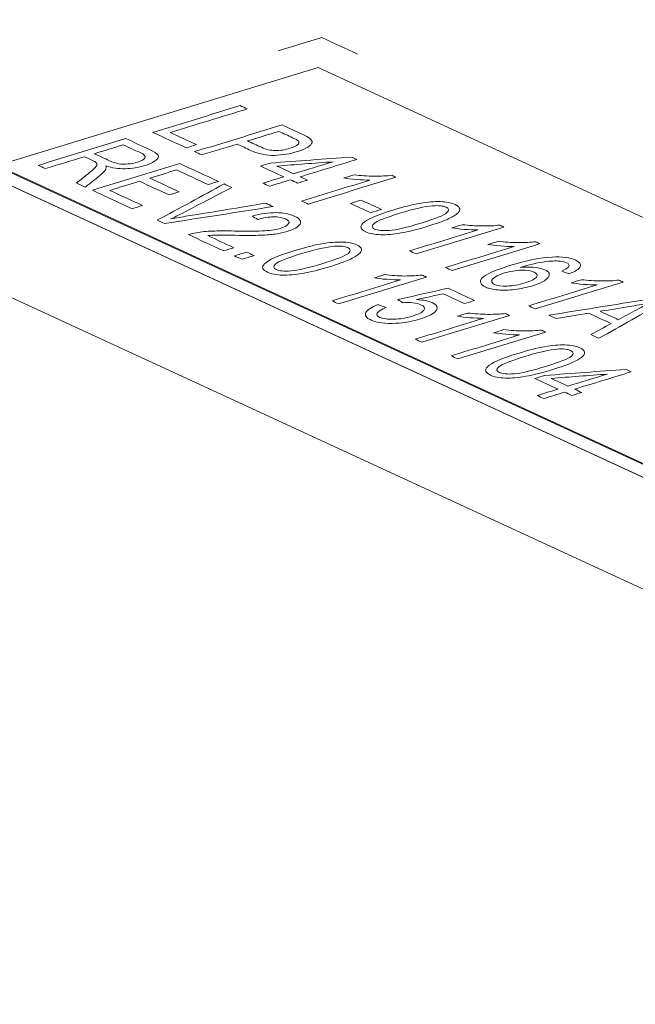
# Model space of a CAD drawing. Header units: inches. Extents: x -35 to 647, y 178 to 608.
# Tile 5 of 125: x 130.4 to 138.59, y 328.88 to 341.97. Entities that reach past the tile are written whole.
import ezdxf

# ---------------------------------------------------------------- set-up
doc = ezdxf.new("R2010")
doc.units = ezdxf.units.IN
doc.header["$MEASUREMENT"] = 0
doc.layers.add('1', color=7, linetype='Continuous')

# ---------------------------------------------------------------- blocks, each defined once
blk = doc.blocks.new('block 3311')
at = {"layer": '1', "color": 155, "lineweight": 18, "true_color": 0x4c7299}
blk.add_lwpolyline([(158.357, 330.268), (134.371, 341.333)], dxfattribs=at)
blk = doc.blocks.new('block 3313')
at = {"layer": '1', "color": 155, "lineweight": 18, "true_color": 0x4c7299}
blk.add_lwpolyline([(130.105, 340.03), (154.092, 328.965)], dxfattribs=at)
blk = doc.blocks.new('block 3314')
at = {"layer": '1', "color": 155, "lineweight": 18, "true_color": 0x4c7299}
blk.add_lwpolyline([(134.371, 341.333), (130.105, 340.03)], dxfattribs=at)
blk = doc.blocks.new('block 4638')
at = {"layer": '1', "color": 155, "lineweight": 18, "true_color": 0x4c7299}
blk.add_lwpolyline([(130.105, 340.02), (154.092, 328.956)], dxfattribs=at)
blk = doc.blocks.new('block 4950')
at = {"layer": '1', "color": 18, "lineweight": 13, "true_color": 0x4c0000}
blk.add_lwpolyline([(190.315, 312.075), (107.269, 350.384)], dxfattribs=at)
blk = doc.blocks.new('block 4990')
at = {"layer": '1', "color": 18, "lineweight": 13, "true_color": 0x4c0000}
blk.add_lwpolyline([(190.315, 312.075), (107.269, 350.384)], dxfattribs=at)
blk = doc.blocks.new('block 7569')
at = {"layer": '1', "color": 155, "lineweight": 18, "true_color": 0x4c7299}
blk.add_lwpolyline([(190.315, 312.075), (107.269, 350.384)], dxfattribs=at)
blk = doc.blocks.new('block 7601')
at = {"layer": '1', "color": 155, "lineweight": 18, "true_color": 0x4c7299}
blk.add_lwpolyline([(190.315, 310.592), (107.269, 348.901)], dxfattribs=at)
blk = doc.blocks.new('block 7602')
at = {"layer": '1', "color": 18, "lineweight": 13, "true_color": 0x4c0000}
blk.add_lwpolyline([(190.777, 312.214), (187.736, 313.265), (140.515, 335.047), (116.905, 345.939), (111.002, 348.662), (108.051, 350.023), (107.313, 350.363), (108.067, 350.676), (108.174, 351.55), (104.137, 351.829), (101.185, 353.19), (100.447, 353.531), (100.152, 353.698), (100.602, 353.839), (101.2, 354.683), (99.487, 355.275), (97.271, 354.996)], dxfattribs=at)
blk = doc.blocks.new('block 7605')
at = {"layer": '1', "color": 18, "lineweight": 13, "true_color": 0x4c0000}
blk.add_lwpolyline([(190.777, 312.214), (187.736, 313.265), (140.515, 335.047), (116.905, 345.939), (111.002, 348.662), (108.051, 350.023), (107.313, 350.363), (108.067, 350.676), (108.174, 351.55), (104.137, 351.829), (101.185, 353.19), (100.447, 353.531), (100.152, 353.698), (100.602, 353.839), (101.2, 354.683), (99.487, 355.275), (97.271, 354.996)], dxfattribs=at)
blk = doc.blocks.new('block 7972')
at = {"layer": '1', "color": 18, "lineweight": 13, "true_color": 0x4c0000}
blk.add_open_spline([(134.894, 341.514), (134.736, 341.587), (134.579, 341.66), (134.421, 341.732), (134.227, 341.673), (134.033, 341.614), (133.839, 341.555)], degree=3, knots=[0, 0, 0, 0, 1, 1, 1, 2, 2, 2, 2], dxfattribs=at)
blk = doc.blocks.new('block 8003')
at = {"layer": '1', "color": 18, "lineweight": 13, "true_color": 0x4c0000}
blk.add_open_spline([(134.588, 338.959), (134.486, 338.951), (134.34, 338.918), (134.15, 338.86), (133.958, 338.802), (133.845, 338.757), (133.809, 338.725), (133.773, 338.693), (133.775, 338.667), (133.815, 338.649), (133.856, 338.63), (133.921, 338.625), (134.012, 338.631), (134.103, 338.638), (134.244, 338.671), (134.434, 338.729), (134.625, 338.787), (134.739, 338.833), (134.774, 338.864), (134.81, 338.896), (134.808, 338.922), (134.767, 338.94), (134.727, 338.959), (134.667, 338.965), (134.588, 338.959)], degree=3, knots=[0, 0, 0, 0, 1, 1, 1, 2, 2, 2, 3, 3, 3, 4, 4, 4, 5, 5, 5, 6, 6, 6, 7, 7, 7, 8, 8, 8, 8], dxfattribs=at)
blk = doc.blocks.new('block 8004')
at = {"layer": '1', "color": 18, "lineweight": 13, "true_color": 0x4c0000}
blk.add_open_spline([(131.9, 339.458), (131.723, 339.54), (131.546, 339.621), (131.369, 339.703), (131.757, 339.821), (132.144, 339.94), (132.532, 340.058), (132.704, 339.979), (132.875, 339.9), (133.047, 339.821), (133.001, 339.807), (132.955, 339.793), (132.909, 339.779), (132.769, 339.844), (132.629, 339.908), (132.489, 339.973), (132.37, 339.937), (132.251, 339.9), (132.133, 339.864), (132.264, 339.803), (132.395, 339.743), (132.526, 339.682), (132.481, 339.668), (132.435, 339.655), (132.39, 339.641), (132.259, 339.701), (132.127, 339.762), (131.996, 339.822), (131.864, 339.782), (131.732, 339.742), (131.6, 339.701), (131.746, 339.634), (131.891, 339.567), (132.037, 339.5), (131.991, 339.486), (131.945, 339.472), (131.9, 339.458)], degree=3, knots=[0, 0, 0, 0, 1, 1, 1, 2, 2, 2, 3, 3, 3, 4, 4, 4, 5, 5, 5, 6, 6, 6, 7, 7, 7, 8, 8, 8, 9, 9, 9, 10, 10, 10, 11, 11, 11, 12, 12, 12, 12], dxfattribs=at)
blk = doc.blocks.new('block 8006')
at = {"layer": '1', "color": 18, "lineweight": 13, "true_color": 0x4c0000}
blk.add_open_spline([(138.427, 338.483), (138.038, 338.364), (137.649, 338.245), (137.259, 338.126), (137.23, 338.139), (137.201, 338.153), (137.172, 338.166), (137.475, 338.259), (137.779, 338.351), (138.082, 338.444), (138.028, 338.444), (137.968, 338.447), (137.901, 338.452), (137.834, 338.458), (137.779, 338.465), (137.735, 338.472), (137.781, 338.486), (137.827, 338.5), (137.873, 338.514), (137.96, 338.503), (138.048, 338.497), (138.138, 338.497), (138.228, 338.496), (138.306, 338.5), (138.371, 338.509), (138.39, 338.5), (138.409, 338.491), (138.427, 338.483)], degree=3, knots=[0, 0, 0, 0, 1, 1, 1, 2, 2, 2, 3, 3, 3, 4, 4, 4, 5, 5, 5, 6, 6, 6, 7, 7, 7, 8, 8, 8, 9, 9, 9, 9], dxfattribs=at)
blk = doc.blocks.new('block 8007')
at = {"layer": '1', "color": 18, "lineweight": 13, "true_color": 0x4c0000}
blk.add_open_spline([(135.895, 339.496), (135.793, 339.489), (135.647, 339.456), (135.457, 339.397), (135.266, 339.339), (135.152, 339.294), (135.116, 339.262), (135.08, 339.23), (135.083, 339.205), (135.123, 339.186), (135.163, 339.168), (135.228, 339.162), (135.319, 339.169), (135.41, 339.176), (135.551, 339.208), (135.741, 339.266), (135.932, 339.325), (136.046, 339.37), (136.081, 339.402), (136.117, 339.434), (136.115, 339.459), (136.074, 339.478), (136.034, 339.496), (135.974, 339.502), (135.895, 339.496)], degree=3, knots=[0, 0, 0, 0, 1, 1, 1, 2, 2, 2, 3, 3, 3, 4, 4, 4, 5, 5, 5, 6, 6, 6, 7, 7, 7, 8, 8, 8, 8], dxfattribs=at)
blk = doc.blocks.new('block 8008')
at = {"layer": '1', "color": 18, "lineweight": 13, "true_color": 0x4c0000}
blk.add_open_spline([(133.85, 340.486), (133.711, 340.443), (133.572, 340.401), (133.433, 340.358), (133.495, 340.33), (133.556, 340.302), (133.617, 340.274), (133.678, 340.246), (133.74, 340.231), (133.802, 340.231), (133.865, 340.23), (133.93, 340.24), (133.997, 340.261), (134.046, 340.276), (134.08, 340.292), (134.1, 340.309), (134.119, 340.327), (134.122, 340.343), (134.109, 340.358), (134.1, 340.367), (134.074, 340.382), (134.032, 340.402), (133.971, 340.43), (133.91, 340.458), (133.85, 340.486)], degree=3, knots=[0, 0, 0, 0, 1, 1, 1, 2, 2, 2, 3, 3, 3, 4, 4, 4, 5, 5, 5, 6, 6, 6, 7, 7, 7, 8, 8, 8, 8], dxfattribs=at)
blk = doc.blocks.new('block 8016')
at = {"layer": '1', "color": 18, "lineweight": 13, "true_color": 0x4c0000}
blk.add_open_spline([(135.812, 338.549), (135.423, 338.43), (135.033, 338.311), (134.644, 338.192), (134.615, 338.205), (134.586, 338.219), (134.557, 338.232), (134.86, 338.325), (135.163, 338.418), (135.467, 338.51), (135.413, 338.51), (135.353, 338.513), (135.286, 338.519), (135.218, 338.524), (135.163, 338.531), (135.12, 338.538), (135.166, 338.552), (135.212, 338.567), (135.258, 338.581), (135.344, 338.57), (135.433, 338.564), (135.522, 338.563), (135.612, 338.563), (135.69, 338.567), (135.756, 338.575), (135.774, 338.566), (135.793, 338.558), (135.812, 338.549)], degree=3, knots=[0, 0, 0, 0, 1, 1, 1, 2, 2, 2, 3, 3, 3, 4, 4, 4, 5, 5, 5, 6, 6, 6, 7, 7, 7, 8, 8, 8, 9, 9, 9, 9], dxfattribs=at)
blk = doc.blocks.new('block 8017')
at = {"layer": '1', "color": 18, "lineweight": 13, "true_color": 0x4c0000}
blk.add_open_spline([(133.724, 339.757), (133.695, 339.77), (133.666, 339.783), (133.636, 339.797), (133.729, 339.825), (133.822, 339.854), (133.915, 339.882), (133.812, 339.929), (133.709, 339.977), (133.606, 340.024), (133.65, 340.038), (133.694, 340.051), (133.737, 340.064), (134.097, 340.091), (134.456, 340.118), (134.816, 340.145), (134.84, 340.134), (134.863, 340.123), (134.887, 340.112), (134.636, 340.035), (134.385, 339.959), (134.133, 339.882), (134.165, 339.867), (134.197, 339.852), (134.229, 339.837), (134.186, 339.824), (134.142, 339.811), (134.099, 339.797), (134.066, 339.812), (134.034, 339.827), (134.002, 339.842), (133.91, 339.813), (133.817, 339.785), (133.724, 339.757)], degree=3, knots=[0, 0, 0, 0, 1, 1, 1, 2, 2, 2, 3, 3, 3, 4, 4, 4, 5, 5, 5, 6, 6, 6, 7, 7, 7, 8, 8, 8, 9, 9, 9, 10, 10, 10, 11, 11, 11, 11], dxfattribs=at)
blk = doc.blocks.new('block 8018')
at = {"layer": '1', "color": 18, "lineweight": 13, "true_color": 0x4c0000}
blk.add_open_spline([(132.617, 340.267), (132.469, 340.336), (132.321, 340.404), (132.172, 340.472), (132.56, 340.591), (132.948, 340.709), (133.336, 340.828), (133.367, 340.813), (133.399, 340.799), (133.43, 340.784), (133.088, 340.68), (132.746, 340.575), (132.404, 340.471), (132.521, 340.417), (132.637, 340.363), (132.754, 340.309), (132.709, 340.295), (132.663, 340.281), (132.617, 340.267)], degree=3, knots=[0, 0, 0, 0, 1, 1, 1, 2, 2, 2, 3, 3, 3, 4, 4, 4, 5, 5, 5, 6, 6, 6, 6], dxfattribs=at)
blk = doc.blocks.new('block 8019')
at = {"layer": '1', "color": 18, "lineweight": 13, "true_color": 0x4c0000}
blk.add_open_spline([(135.007, 338.078), (135.025, 338.115), (135.08, 338.149), (135.172, 338.182), (135.207, 338.169), (135.242, 338.156), (135.277, 338.144), (135.21, 338.118), (135.171, 338.094), (135.159, 338.071), (135.147, 338.049), (135.159, 338.029), (135.194, 338.013), (135.236, 337.994), (135.297, 337.985), (135.378, 337.988), (135.459, 337.99), (135.542, 338.004), (135.628, 338.031), (135.71, 338.056), (135.76, 338.082), (135.779, 338.109), (135.798, 338.136), (135.785, 338.16), (135.74, 338.181), (135.712, 338.194), (135.676, 338.203), (135.632, 338.207), (135.589, 338.211), (135.544, 338.211), (135.498, 338.207), (135.476, 338.221), (135.455, 338.235), (135.433, 338.25), (135.655, 338.3), (135.877, 338.35), (136.1, 338.401), (136.218, 338.346), (136.335, 338.292), (136.453, 338.237), (136.408, 338.223), (136.362, 338.209), (136.317, 338.196), (136.222, 338.239), (136.128, 338.283), (136.033, 338.327), (135.916, 338.301), (135.799, 338.275), (135.682, 338.249), (135.773, 338.244), (135.842, 338.231), (135.889, 338.209), (135.951, 338.18), (135.968, 338.145), (135.941, 338.104), (135.914, 338.063), (135.844, 338.026), (135.734, 337.992), (135.628, 337.96), (135.519, 337.941), (135.404, 337.934), (135.264, 337.927), (135.155, 337.941), (135.076, 337.977), (135.011, 338.007), (134.988, 338.041), (135.007, 338.078)], degree=3, knots=[0, 0, 0, 0, 1, 1, 1, 2, 2, 2, 3, 3, 3, 4, 4, 4, 5, 5, 5, 6, 6, 6, 7, 7, 7, 8, 8, 8, 9, 9, 9, 10, 10, 10, 11, 11, 11, 12, 12, 12, 13, 13, 13, 14, 14, 14, 15, 15, 15, 16, 16, 16, 17, 17, 17, 18, 18, 18, 19, 19, 19, 20, 20, 20, 21, 21, 21, 22, 22, 22, 22], dxfattribs=at)
blk = doc.blocks.new('block 8022')
at = {"layer": '1', "color": 18, "lineweight": 13, "true_color": 0x4c0000}
blk.add_open_spline([(136.917, 338.039), (136.528, 337.92), (136.139, 337.801), (135.749, 337.682), (135.72, 337.696), (135.691, 337.709), (135.662, 337.722), (135.965, 337.815), (136.269, 337.908), (136.572, 338), (136.518, 338), (136.458, 338.003), (136.391, 338.009), (136.324, 338.014), (136.269, 338.021), (136.225, 338.028), (136.271, 338.043), (136.317, 338.057), (136.363, 338.071), (136.45, 338.06), (136.538, 338.054), (136.628, 338.053), (136.718, 338.053), (136.796, 338.057), (136.861, 338.065), (136.88, 338.056), (136.899, 338.048), (136.917, 338.039)], degree=3, knots=[0, 0, 0, 0, 1, 1, 1, 2, 2, 2, 3, 3, 3, 4, 4, 4, 5, 5, 5, 6, 6, 6, 7, 7, 7, 8, 8, 8, 9, 9, 9, 9], dxfattribs=at)
blk = doc.blocks.new('block 8023')
at = {"layer": '1', "color": 18, "lineweight": 13, "true_color": 0x4c0000}
blk.add_open_spline([(135.07, 339.403), (134.98, 339.445), (134.891, 339.486), (134.801, 339.527), (134.849, 339.542), (134.897, 339.557), (134.945, 339.571), (135.035, 339.53), (135.124, 339.489), (135.213, 339.447), (135.166, 339.433), (135.118, 339.418), (135.07, 339.403)], degree=3, knots=[0, 0, 0, 0, 1, 1, 1, 2, 2, 2, 3, 3, 3, 4, 4, 4, 4], dxfattribs=at)
blk = doc.blocks.new('block 8026')
at = {"layer": '1', "color": 18, "lineweight": 13, "true_color": 0x4c0000}
blk.add_open_spline([(133.823, 340.025), (133.897, 339.991), (133.972, 339.956), (134.046, 339.922), (134.221, 339.975), (134.396, 340.029), (134.57, 340.082), (134.321, 340.063), (134.072, 340.044), (133.823, 340.025)], degree=3, knots=[0, 0, 0, 0, 1, 1, 1, 2, 2, 2, 3, 3, 3, 3], dxfattribs=at)
blk = doc.blocks.new('block 8028')
at = {"layer": '1', "color": 18, "lineweight": 13, "true_color": 0x4c0000}
blk.add_open_spline([(137.858, 338.686), (137.842, 338.654), (137.793, 338.623), (137.709, 338.592), (137.677, 338.604), (137.644, 338.616), (137.611, 338.628), (137.66, 338.649), (137.689, 338.667), (137.701, 338.681), (137.718, 338.704), (137.709, 338.724), (137.674, 338.74), (137.646, 338.753), (137.609, 338.76), (137.563, 338.762), (137.503, 338.765), (137.433, 338.76), (137.354, 338.748), (137.275, 338.736), (137.177, 338.713), (137.061, 338.678), (137.134, 338.684), (137.198, 338.684), (137.254, 338.678), (137.31, 338.671), (137.355, 338.661), (137.388, 338.645), (137.446, 338.618), (137.461, 338.585), (137.431, 338.544), (137.402, 338.504), (137.332, 338.467), (137.221, 338.433), (137.148, 338.411), (137.071, 338.394), (136.989, 338.384), (136.907, 338.374), (136.832, 338.371), (136.765, 338.377), (136.698, 338.382), (136.643, 338.395), (136.601, 338.414), (136.528, 338.448), (136.512, 338.489), (136.554, 338.537), (136.596, 338.584), (136.717, 338.639), (136.918, 338.701), (137.143, 338.769), (137.332, 338.808), (137.485, 338.815), (137.618, 338.822), (137.722, 338.808), (137.797, 338.773), (137.853, 338.748), (137.873, 338.719), (137.858, 338.686)], degree=3, knots=[0, 0, 0, 0, 1, 1, 1, 2, 2, 2, 3, 3, 3, 4, 4, 4, 5, 5, 5, 6, 6, 6, 7, 7, 7, 8, 8, 8, 9, 9, 9, 10, 10, 10, 11, 11, 11, 12, 12, 12, 13, 13, 13, 14, 14, 14, 15, 15, 15, 16, 16, 16, 17, 17, 17, 18, 18, 18, 19, 19, 19, 19], dxfattribs=at)
blk = doc.blocks.new('block 8031')
at = {"layer": '1', "color": 18, "lineweight": 13, "true_color": 0x4c0000}
blk.add_open_spline([(137.372, 336.934), (137.343, 336.947), (137.314, 336.96), (137.285, 336.974), (137.377, 337.002), (137.47, 337.031), (137.563, 337.059), (137.46, 337.106), (137.357, 337.154), (137.255, 337.201), (137.298, 337.215), (137.342, 337.228), (137.385, 337.241), (137.745, 337.268), (138.105, 337.295), (138.464, 337.322), (138.488, 337.311), (138.512, 337.3), (138.535, 337.289), (138.284, 337.212), (138.033, 337.135), (137.782, 337.059), (137.814, 337.044), (137.846, 337.029), (137.878, 337.014), (137.834, 337.001), (137.79, 336.988), (137.747, 336.974), (137.715, 336.989), (137.683, 337.004), (137.651, 337.019), (137.558, 336.99), (137.465, 336.962), (137.372, 336.934)], degree=3, knots=[0, 0, 0, 0, 1, 1, 1, 2, 2, 2, 3, 3, 3, 4, 4, 4, 5, 5, 5, 6, 6, 6, 7, 7, 7, 8, 8, 8, 9, 9, 9, 10, 10, 10, 11, 11, 11, 11], dxfattribs=at)
blk = doc.blocks.new('block 8033')
at = {"layer": '1', "color": 18, "lineweight": 13, "true_color": 0x4c0000}
blk.add_open_spline([(137.396, 337.818), (137.007, 337.699), (136.618, 337.58), (136.228, 337.461), (136.199, 337.475), (136.17, 337.488), (136.141, 337.501), (136.444, 337.594), (136.748, 337.687), (137.051, 337.779), (136.997, 337.779), (136.937, 337.782), (136.87, 337.788), (136.803, 337.793), (136.748, 337.8), (136.704, 337.808), (136.75, 337.822), (136.796, 337.836), (136.842, 337.85), (136.929, 337.839), (137.017, 337.833), (137.107, 337.832), (137.197, 337.832), (137.275, 337.836), (137.34, 337.844), (137.359, 337.835), (137.378, 337.827), (137.396, 337.818)], degree=3, knots=[0, 0, 0, 0, 1, 1, 1, 2, 2, 2, 3, 3, 3, 4, 4, 4, 5, 5, 5, 6, 6, 6, 7, 7, 7, 8, 8, 8, 9, 9, 9, 9], dxfattribs=at)
blk = doc.blocks.new('block 8036')
at = {"layer": '1', "color": 18, "lineweight": 13, "true_color": 0x4c0000}
blk.add_open_spline([(130.745, 339.991), (130.713, 340.005), (130.682, 340.02), (130.65, 340.034), (131.038, 340.153), (131.426, 340.271), (131.814, 340.39), (131.919, 340.341), (132.024, 340.293), (132.129, 340.244), (132.193, 340.215), (132.231, 340.189), (132.243, 340.168), (132.255, 340.146), (132.244, 340.123), (132.211, 340.097), (132.178, 340.072), (132.129, 340.05), (132.065, 340.03), (131.983, 340.005), (131.897, 339.991), (131.807, 339.989), (131.718, 339.987), (131.632, 339.999), (131.548, 340.026), (131.554, 340.008), (131.553, 339.994), (131.547, 339.982), (131.533, 339.957), (131.508, 339.929), (131.47, 339.899), (131.407, 339.847), (131.342, 339.796), (131.277, 339.745), (131.238, 339.763), (131.199, 339.781), (131.159, 339.799), (131.208, 339.839), (131.258, 339.878), (131.307, 339.917), (131.35, 339.951), (131.38, 339.978), (131.399, 339.997), (131.419, 340.017), (131.429, 340.032), (131.429, 340.043), (131.43, 340.054), (131.426, 340.064), (131.417, 340.072), (131.411, 340.078), (131.395, 340.087), (131.371, 340.098), (131.334, 340.115), (131.298, 340.132), (131.261, 340.149), (131.089, 340.096), (130.917, 340.043), (130.745, 339.991)], degree=3, knots=[0, 0, 0, 0, 1, 1, 1, 2, 2, 2, 3, 3, 3, 4, 4, 4, 5, 5, 5, 6, 6, 6, 7, 7, 7, 8, 8, 8, 9, 9, 9, 10, 10, 10, 11, 11, 11, 12, 12, 12, 13, 13, 13, 14, 14, 14, 15, 15, 15, 16, 16, 16, 17, 17, 17, 18, 18, 18, 19, 19, 19, 19], dxfattribs=at)
blk = doc.blocks.new('block 8037')
at = {"layer": '1', "color": 18, "lineweight": 13, "true_color": 0x4c0000}
blk.add_open_spline([(137.074, 338.64), (137.001, 338.638), (136.926, 338.626), (136.851, 338.603), (136.802, 338.588), (136.761, 338.571), (136.729, 338.551), (136.697, 338.531), (136.68, 338.513), (136.68, 338.495), (136.679, 338.477), (136.692, 338.462), (136.717, 338.451), (136.754, 338.434), (136.81, 338.427), (136.885, 338.429), (136.96, 338.432), (137.04, 338.446), (137.123, 338.472), (137.203, 338.496), (137.254, 338.522), (137.274, 338.548), (137.294, 338.574), (137.284, 338.596), (137.244, 338.615), (137.205, 338.633), (137.148, 338.641), (137.074, 338.64)], degree=3, knots=[0, 0, 0, 0, 1, 1, 1, 2, 2, 2, 3, 3, 3, 4, 4, 4, 5, 5, 5, 6, 6, 6, 7, 7, 7, 8, 8, 8, 9, 9, 9, 9], dxfattribs=at)
blk = doc.blocks.new('block 8038')
at = {"layer": '1', "color": 18, "lineweight": 13, "true_color": 0x4c0000}
blk.add_open_spline([(132.904, 339.1), (133.021, 339.046), (133.137, 338.992), (133.253, 338.939), (133.208, 338.925), (133.162, 338.911), (133.116, 338.897), (132.959, 338.969), (132.803, 339.041), (132.646, 339.114), (132.68, 339.124), (132.716, 339.133), (132.755, 339.139), (132.82, 339.15), (132.89, 339.157), (132.967, 339.16), (133.045, 339.163), (133.142, 339.164), (133.258, 339.161), (133.439, 339.157), (133.574, 339.158), (133.661, 339.164), (133.749, 339.17), (133.82, 339.181), (133.874, 339.198), (133.931, 339.215), (133.966, 339.235), (133.98, 339.259), (133.994, 339.282), (133.981, 339.303), (133.942, 339.321), (133.899, 339.341), (133.845, 339.35), (133.779, 339.349), (133.712, 339.348), (133.642, 339.336), (133.569, 339.314), (133.544, 339.329), (133.519, 339.345), (133.494, 339.36), (133.61, 339.391), (133.716, 339.406), (133.814, 339.405), (133.912, 339.404), (133.994, 339.388), (134.062, 339.356), (134.13, 339.325), (134.153, 339.291), (134.131, 339.253), (134.109, 339.216), (134.052, 339.183), (133.961, 339.155), (133.914, 339.141), (133.862, 339.13), (133.806, 339.121), (133.749, 339.113), (133.682, 339.108), (133.606, 339.105), (133.529, 339.102), (133.416, 339.102), (133.266, 339.104), (133.142, 339.106), (133.059, 339.107), (133.019, 339.106), (132.978, 339.105), (132.94, 339.103), (132.904, 339.1)], degree=3, knots=[0, 0, 0, 0, 1, 1, 1, 2, 2, 2, 3, 3, 3, 4, 4, 4, 5, 5, 5, 6, 6, 6, 7, 7, 7, 8, 8, 8, 9, 9, 9, 10, 10, 10, 11, 11, 11, 12, 12, 12, 13, 13, 13, 14, 14, 14, 15, 15, 15, 16, 16, 16, 17, 17, 17, 18, 18, 18, 19, 19, 19, 20, 20, 20, 21, 21, 21, 22, 22, 22, 22], dxfattribs=at)
blk = doc.blocks.new('block 8039')
at = {"layer": '1', "color": 18, "lineweight": 13, "true_color": 0x4c0000}
blk.add_open_spline([(132.33, 339.26), (132.297, 339.274), (132.265, 339.289), (132.233, 339.304), (132.529, 339.465), (132.825, 339.626), (133.121, 339.787), (133.155, 339.771), (133.189, 339.755), (133.223, 339.74), (133.003, 339.625), (132.783, 339.511), (132.562, 339.396), (132.51, 339.369), (132.458, 339.343), (132.409, 339.321), (132.484, 339.335), (132.56, 339.349), (132.638, 339.361), (132.984, 339.417), (133.33, 339.474), (133.676, 339.531), (133.708, 339.516), (133.74, 339.501), (133.772, 339.486), (133.291, 339.411), (132.81, 339.335), (132.33, 339.26)], degree=3, knots=[0, 0, 0, 0, 1, 1, 1, 2, 2, 2, 3, 3, 3, 4, 4, 4, 5, 5, 5, 6, 6, 6, 7, 7, 7, 8, 8, 8, 9, 9, 9, 9], dxfattribs=at)
blk = doc.blocks.new('block 8041')
at = {"layer": '1', "color": 18, "lineweight": 13, "true_color": 0x4c0000}
blk.add_open_spline([(131.78, 340.307), (131.651, 340.268), (131.523, 340.228), (131.395, 340.189), (131.462, 340.158), (131.53, 340.127), (131.597, 340.096), (131.64, 340.076), (131.681, 340.063), (131.72, 340.056), (131.759, 340.049), (131.8, 340.048), (131.845, 340.052), (131.89, 340.056), (131.931, 340.063), (131.968, 340.075), (132.023, 340.092), (132.056, 340.111), (132.067, 340.133), (132.078, 340.155), (132.058, 340.179), (132.005, 340.203), (131.93, 340.238), (131.855, 340.272), (131.78, 340.307)], degree=3, knots=[0, 0, 0, 0, 1, 1, 1, 2, 2, 2, 3, 3, 3, 4, 4, 4, 5, 5, 5, 6, 6, 6, 7, 7, 7, 8, 8, 8, 8], dxfattribs=at)
blk = doc.blocks.new('block 8042')
at = {"layer": '1', "color": 18, "lineweight": 13, "true_color": 0x4c0000}
blk.add_open_spline([(136.843, 339.214), (136.454, 339.095), (136.064, 338.976), (135.675, 338.857), (135.646, 338.87), (135.617, 338.883), (135.587, 338.897), (135.891, 338.99), (136.194, 339.082), (136.498, 339.175), (136.444, 339.175), (136.384, 339.177), (136.317, 339.183), (136.249, 339.189), (136.194, 339.196), (136.151, 339.203), (136.197, 339.217), (136.243, 339.231), (136.289, 339.245), (136.375, 339.234), (136.464, 339.228), (136.553, 339.228), (136.643, 339.227), (136.721, 339.231), (136.787, 339.24), (136.805, 339.231), (136.824, 339.222), (136.843, 339.214)], degree=3, knots=[0, 0, 0, 0, 1, 1, 1, 2, 2, 2, 3, 3, 3, 4, 4, 4, 5, 5, 5, 6, 6, 6, 7, 7, 7, 8, 8, 8, 9, 9, 9, 9], dxfattribs=at)
blk = doc.blocks.new('block 8044')
at = {"layer": '1', "color": 18, "lineweight": 13, "true_color": 0x4c0000}
blk.add_open_spline([(132.823, 340.172), (132.792, 340.187), (132.76, 340.201), (132.729, 340.216), (133.117, 340.334), (133.505, 340.452), (133.892, 340.571), (133.982, 340.53), (134.071, 340.488), (134.161, 340.447), (134.208, 340.425), (134.241, 340.408), (134.258, 340.394), (134.284, 340.375), (134.295, 340.356), (134.291, 340.337), (134.288, 340.318), (134.27, 340.297), (134.236, 340.276), (134.203, 340.255), (134.157, 340.235), (134.099, 340.218), (134, 340.187), (133.897, 340.171), (133.79, 340.167), (133.683, 340.164), (133.579, 340.186), (133.479, 340.232), (133.418, 340.26), (133.357, 340.288), (133.296, 340.317), (133.139, 340.268), (132.981, 340.22), (132.823, 340.172)], degree=3, knots=[0, 0, 0, 0, 1, 1, 1, 2, 2, 2, 3, 3, 3, 4, 4, 4, 5, 5, 5, 6, 6, 6, 7, 7, 7, 8, 8, 8, 9, 9, 9, 10, 10, 10, 11, 11, 11, 11], dxfattribs=at)
blk = doc.blocks.new('block 8045')
at = {"layer": '1', "color": 18, "lineweight": 13, "true_color": 0x4c0000}
blk.add_open_spline([(133.657, 338.725), (133.707, 338.776), (133.841, 338.835), (134.06, 338.901), (134.197, 338.943), (134.317, 338.973), (134.418, 338.991), (134.519, 339.009), (134.609, 339.016), (134.689, 339.015), (134.769, 339.013), (134.834, 339), (134.886, 338.976), (134.924, 338.958), (134.945, 338.939), (134.949, 338.918), (134.952, 338.897), (134.94, 338.875), (134.911, 338.852), (134.883, 338.829), (134.84, 338.805), (134.783, 338.779), (134.725, 338.753), (134.639, 338.723), (134.524, 338.687), (134.387, 338.646), (134.268, 338.616), (134.167, 338.598), (134.066, 338.581), (133.976, 338.573), (133.896, 338.574), (133.816, 338.576), (133.75, 338.589), (133.698, 338.613), (133.629, 338.645), (133.616, 338.682), (133.657, 338.725)], degree=3, knots=[0, 0, 0, 0, 1, 1, 1, 2, 2, 2, 3, 3, 3, 4, 4, 4, 5, 5, 5, 6, 6, 6, 7, 7, 7, 8, 8, 8, 9, 9, 9, 10, 10, 10, 11, 11, 11, 12, 12, 12, 12], dxfattribs=at)
blk = doc.blocks.new('block 8049')
at = {"layer": '1', "color": 18, "lineweight": 13, "true_color": 0x4c0000}
blk.add_open_spline([(133.358, 338.785), (133.325, 338.8), (133.292, 338.816), (133.259, 338.831), (133.313, 338.847), (133.367, 338.864), (133.422, 338.881), (133.455, 338.865), (133.488, 338.85), (133.521, 338.835), (133.467, 338.818), (133.413, 338.802), (133.358, 338.785)], degree=3, knots=[0, 0, 0, 0, 1, 1, 1, 2, 2, 2, 3, 3, 3, 4, 4, 4, 4], dxfattribs=at)
blk = doc.blocks.new('block 8050')
at = {"layer": '1', "color": 18, "lineweight": 13, "true_color": 0x4c0000}
blk.add_open_spline([(137.554, 337.591), (137.452, 337.583), (137.306, 337.55), (137.116, 337.492), (136.924, 337.433), (136.811, 337.388), (136.775, 337.356), (136.739, 337.324), (136.741, 337.299), (136.781, 337.281), (136.822, 337.262), (136.887, 337.256), (136.978, 337.263), (137.069, 337.27), (137.21, 337.302), (137.4, 337.361), (137.591, 337.419), (137.705, 337.464), (137.74, 337.496), (137.776, 337.528), (137.774, 337.553), (137.733, 337.572), (137.693, 337.591), (137.633, 337.597), (137.554, 337.591)], degree=3, knots=[0, 0, 0, 0, 1, 1, 1, 2, 2, 2, 3, 3, 3, 4, 4, 4, 5, 5, 5, 6, 6, 6, 7, 7, 7, 8, 8, 8, 8], dxfattribs=at)
blk = doc.blocks.new('block 8052')
at = {"layer": '1', "color": 18, "lineweight": 13, "true_color": 0x4c0000}
blk.add_open_spline([(136.623, 337.356), (136.673, 337.407), (136.807, 337.467), (137.026, 337.533), (137.163, 337.575), (137.283, 337.605), (137.384, 337.623), (137.485, 337.64), (137.575, 337.648), (137.655, 337.647), (137.735, 337.645), (137.8, 337.632), (137.852, 337.608), (137.89, 337.59), (137.911, 337.571), (137.915, 337.55), (137.918, 337.529), (137.906, 337.507), (137.877, 337.484), (137.849, 337.461), (137.806, 337.436), (137.749, 337.411), (137.691, 337.385), (137.605, 337.354), (137.49, 337.319), (137.353, 337.278), (137.234, 337.248), (137.133, 337.23), (137.032, 337.212), (136.942, 337.205), (136.862, 337.206), (136.782, 337.208), (136.716, 337.221), (136.664, 337.245), (136.595, 337.277), (136.582, 337.314), (136.623, 337.356)], degree=3, knots=[0, 0, 0, 0, 1, 1, 1, 2, 2, 2, 3, 3, 3, 4, 4, 4, 5, 5, 5, 6, 6, 6, 7, 7, 7, 8, 8, 8, 9, 9, 9, 10, 10, 10, 11, 11, 11, 12, 12, 12, 12], dxfattribs=at)
blk = doc.blocks.new('block 8054')
at = {"layer": '1', "color": 18, "lineweight": 13, "true_color": 0x4c0000}
blk.add_open_spline([(137.54, 337.996), (137.507, 338.012), (137.474, 338.027), (137.44, 338.042), (137.919, 338.119), (138.398, 338.195), (138.877, 338.272), (138.911, 338.256), (138.944, 338.24), (138.978, 338.225), (138.688, 338.062), (138.397, 337.898), (138.106, 337.735), (138.07, 337.752), (138.034, 337.768), (137.999, 337.785), (138.089, 337.833), (138.178, 337.882), (138.268, 337.931), (138.169, 337.976), (138.07, 338.022), (137.971, 338.068), (137.827, 338.044), (137.684, 338.02), (137.54, 337.996)], degree=3, knots=[0, 0, 0, 0, 1, 1, 1, 2, 2, 2, 3, 3, 3, 4, 4, 4, 5, 5, 5, 6, 6, 6, 7, 7, 7, 8, 8, 8, 8], dxfattribs=at)
blk = doc.blocks.new('block 8055')
at = {"layer": '1', "color": 18, "lineweight": 13, "true_color": 0x4c0000}
blk.add_open_spline([(135.407, 339.876), (135.017, 339.757), (134.628, 339.638), (134.238, 339.519), (134.209, 339.533), (134.18, 339.546), (134.151, 339.56), (134.454, 339.652), (134.758, 339.745), (135.061, 339.838), (135.007, 339.837), (134.947, 339.84), (134.88, 339.846), (134.813, 339.852), (134.758, 339.858), (134.714, 339.866), (134.76, 339.88), (134.806, 339.894), (134.852, 339.908), (134.939, 339.897), (135.027, 339.891), (135.117, 339.89), (135.207, 339.89), (135.285, 339.894), (135.35, 339.902), (135.369, 339.894), (135.388, 339.885), (135.407, 339.876)], degree=3, knots=[0, 0, 0, 0, 1, 1, 1, 2, 2, 2, 3, 3, 3, 4, 4, 4, 5, 5, 5, 6, 6, 6, 7, 7, 7, 8, 8, 8, 9, 9, 9, 9], dxfattribs=at)
blk = doc.blocks.new('block 8057')
at = {"layer": '1', "color": 18, "lineweight": 13, "true_color": 0x4c0000}
blk.add_open_spline([(137.322, 338.993), (136.933, 338.874), (136.543, 338.755), (136.154, 338.636), (136.125, 338.649), (136.096, 338.663), (136.066, 338.676), (136.37, 338.769), (136.673, 338.861), (136.977, 338.954), (136.923, 338.954), (136.863, 338.956), (136.796, 338.962), (136.728, 338.968), (136.673, 338.975), (136.63, 338.982), (136.676, 338.996), (136.722, 339.01), (136.768, 339.024), (136.854, 339.013), (136.943, 339.007), (137.032, 339.007), (137.122, 339.006), (137.2, 339.01), (137.266, 339.019), (137.284, 339.01), (137.303, 339.001), (137.322, 338.993)], degree=3, knots=[0, 0, 0, 0, 1, 1, 1, 2, 2, 2, 3, 3, 3, 4, 4, 4, 5, 5, 5, 6, 6, 6, 7, 7, 7, 8, 8, 8, 9, 9, 9, 9], dxfattribs=at)
blk = doc.blocks.new('block 8062')
at = {"layer": '1', "color": 18, "lineweight": 13, "true_color": 0x4c0000}
blk.add_open_spline([(137.471, 337.202), (137.546, 337.167), (137.62, 337.133), (137.694, 337.099), (137.869, 337.152), (138.044, 337.206), (138.219, 337.259), (137.97, 337.24), (137.72, 337.221), (137.471, 337.202)], degree=3, knots=[0, 0, 0, 0, 1, 1, 1, 2, 2, 2, 3, 3, 3, 3], dxfattribs=at)
blk = doc.blocks.new('block 8065')
at = {"layer": '1', "color": 18, "lineweight": 13, "true_color": 0x4c0000}
blk.add_open_spline([(138.543, 338.162), (138.403, 338.139), (138.263, 338.116), (138.123, 338.094), (138.204, 338.056), (138.284, 338.019), (138.364, 337.982), (138.447, 338.027), (138.53, 338.071), (138.612, 338.115), (138.688, 338.155), (138.751, 338.188), (138.803, 338.212), (138.72, 338.193), (138.633, 338.177), (138.543, 338.162)], degree=3, knots=[0, 0, 0, 0, 1, 1, 1, 2, 2, 2, 3, 3, 3, 4, 4, 4, 5, 5, 5, 5], dxfattribs=at)
blk = doc.blocks.new('block 8066')
at = {"layer": '1', "color": 18, "lineweight": 13, "true_color": 0x4c0000}
blk.add_open_spline([(134.964, 339.262), (135.014, 339.313), (135.148, 339.372), (135.367, 339.439), (135.504, 339.481), (135.624, 339.511), (135.725, 339.528), (135.826, 339.546), (135.917, 339.554), (135.996, 339.552), (136.076, 339.55), (136.141, 339.537), (136.193, 339.513), (136.231, 339.496), (136.252, 339.476), (136.256, 339.455), (136.259, 339.435), (136.247, 339.412), (136.218, 339.389), (136.19, 339.366), (136.147, 339.342), (136.09, 339.316), (136.032, 339.29), (135.946, 339.26), (135.831, 339.225), (135.694, 339.183), (135.576, 339.153), (135.474, 339.136), (135.373, 339.118), (135.283, 339.11), (135.203, 339.112), (135.123, 339.113), (135.057, 339.126), (135.005, 339.15), (134.936, 339.182), (134.923, 339.219), (134.964, 339.262)], degree=3, knots=[0, 0, 0, 0, 1, 1, 1, 2, 2, 2, 3, 3, 3, 4, 4, 4, 5, 5, 5, 6, 6, 6, 7, 7, 7, 8, 8, 8, 9, 9, 9, 10, 10, 10, 11, 11, 11, 12, 12, 12, 12], dxfattribs=at)
blk = doc.blocks.new('block 8069')
at = {"layer": '1', "color": 18, "lineweight": 13, "true_color": 0x4c0000}
blk.add_open_spline([(134.894, 341.514), (134.736, 341.587), (134.579, 341.66), (134.421, 341.732), (134.227, 341.673), (134.033, 341.614), (133.839, 341.555)], degree=3, knots=[0, 0, 0, 0, 1, 1, 1, 2, 2, 2, 2], dxfattribs=at)

msp = doc.modelspace()

# ---------------------------------------------------------------- block references
at = {"layer": '1'}
for name in ['block 7602', 'block 7605', 'block 4950', 'block 4990', 'block 7569', 'block 7601', 'block 7972', 'block 8069', 'block 3314', 'block 3311', 'block 8018', 'block 8044', 'block 8008', 'block 8036', 'block 8041', 'block 8017', 'block 8026', 'block 3313', 'block 4638', 'block 8004', 'block 8055', 'block 8039', 'block 8023', 'block 8066', 'block 8007', 'block 8038', 'block 8042', 'block 8057', 'block 8045', 'block 8003', 'block 8049', 'block 8028', 'block 8037', 'block 8016', 'block 8006', 'block 8019', 'block 8054', 'block 8065', 'block 8022', 'block 8033', 'block 8052', 'block 8050', 'block 8031', 'block 8062']:
    msp.add_blockref(name, (0, 0), dxfattribs=at)

doc.saveas('drawing.dxf')
